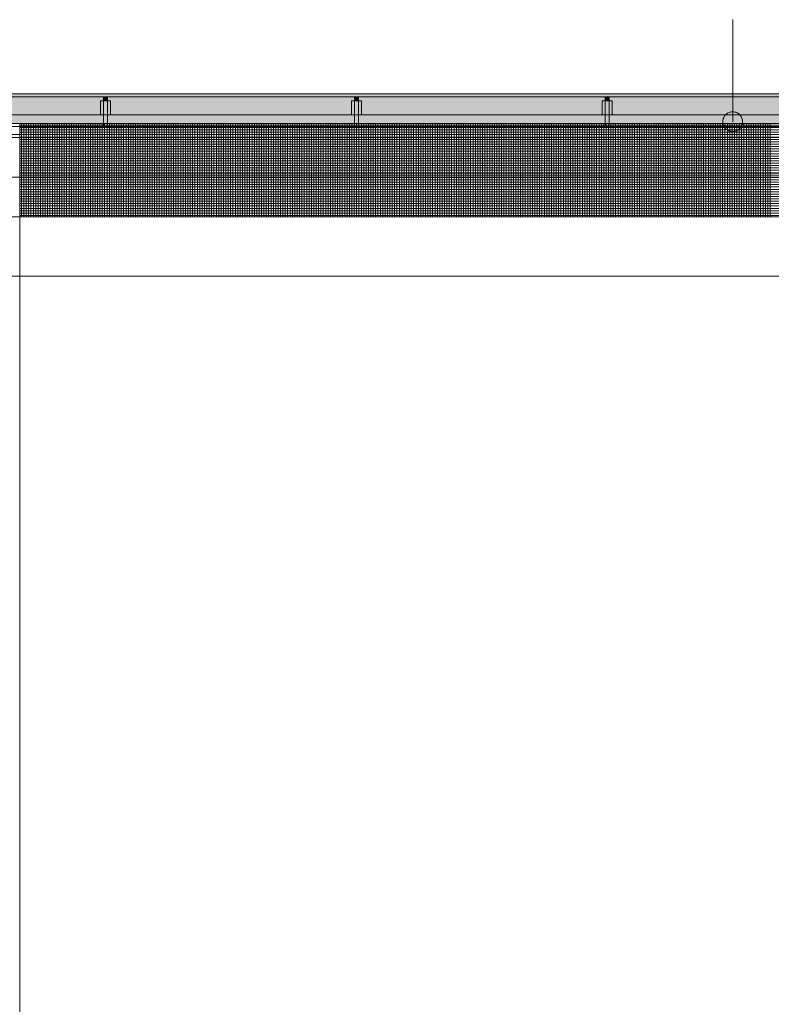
# Model space of a CAD drawing. Extents: x -720 to 300, y 62 to 1112.
# Tile 40 of 50: x -450 to -374, y 916 to 1016. Entities that reach past the tile are written whole.
import ezdxf
from ezdxf.lldxf.tags import DXFTag

# ---------------------------------------------------------------- set-up
doc = ezdxf.new("R2010")
doc.units = 0
doc.layers.get('0').update_dxf_attribs({"lineweight": 13})
for name, color, linetype, lineweight, true_color in [('30 -36 Dächer- 3 Dachbeläge', 9, 'Continuous', 15, 0x808080), ('30 -36 Dächer- 4 Dachbekleidungen', 9, 'Continuous', 9, 0x808080), ('60- 61 allgemeine Ausstattung- 4 Terrassen', 9, 'Continuous', 9, 0x808080), ('70 -72 Beschriftung- 1 Beschriftung allgemein', 7, 'Continuous', 9, 0xff6633)]:
    doc.layers.add(name, color=color, linetype=linetype, lineweight=lineweight, true_color=true_color)
doc.layers.add('40 -41 Abwasser_Wasser_Gas- 2 Wasser-1', color=7, linetype='Continuous', lineweight=15)
doc.layers.add('70 -71 Achsen- 1 Gebäudeachsen', color=7, linetype='STRICHPUNKT2-A06DNB31MF', lineweight=18)
tags = doc.linetypes.add('STRICHPUNKT2-A06DNB31MF', pattern=[12.7, 6.35, -3.175, 0, -3.175]).pattern_tags.tags
tags[10:11] = [DXFTag(74, 4), DXFTag(75, 0), DXFTag(340, '0'), DXFTag(46, 0.0), DXFTag(50, 0.0), DXFTag(44, 0.0), DXFTag(45, 0.0)]
tags[8:9] = [DXFTag(74, 4), DXFTag(75, 0), DXFTag(340, '0'), DXFTag(46, 0.0), DXFTag(50, 0.0), DXFTag(44, 0.0), DXFTag(45, 0.0)]
tags[6:7] = [DXFTag(74, 4), DXFTag(75, 0), DXFTag(340, '0'), DXFTag(46, 0.0), DXFTag(50, 0.0), DXFTag(44, 0.0), DXFTag(45, 0.0)]
tags[4:5] = [DXFTag(74, 4), DXFTag(75, 0), DXFTag(340, '0'), DXFTag(46, 0.0), DXFTag(50, 0.0), DXFTag(44, 0.0), DXFTag(45, 0.0)]

# ---------------------------------------------------------------- blocks, each defined once
blk = doc.blocks.new('Referenz-A06DNB32MF')
at = {"layer": '30 -36 Dächer- 3 Dachbeläge', "color": 0, "linetype": 'Continuous', "ltscale": 0.15}
for p, q in [((76.349, 1008.312), (-682.362, 1008.312)), ((-682.362, 1005.312), (76.349, 1005.312))]:
    blk.add_line(p, q, dxfattribs=at)
at = {"layer": '30 -36 Dächer- 3 Dachbeläge', "color": 0, "lineweight": 9}
for p, q in [((-441.888, 1007.612), (-441.888, 1008.012)), ((-441.488, 1008.012), (-441.488, 1007.612)), ((-416.554, 1007.612), (-416.554, 1008.012)), ((-416.154, 1008.012), (-416.154, 1007.612)), ((-391.221, 1007.612), (-391.221, 1008.012)), ((-390.821, 1008.012), (-390.821, 1007.612)), ((-441.488, 1007.612), (-441.888, 1007.612)), ((-416.154, 1007.612), (-416.554, 1007.612)), ((-390.821, 1007.612), (-391.221, 1007.612))]:
    blk.add_line(p, q, dxfattribs=at)
at = {"layer": '30 -36 Dächer- 3 Dachbeläge', "color": 0, "lineweight": 0}
for points in [[(76.349, 1005.796), (-682.362, 1007.285), (-682.362, 1008.312)], [(76.349, 1005.796), (-682.362, 1008.312), (76.349, 1008.312)], [(-441.888, 1007.612), (-441.488, 1007.612), (-441.888, 1008.012)], [(-441.888, 1008.012), (-441.488, 1007.612), (-441.488, 1008.012)], [(-416.554, 1007.612), (-416.154, 1007.612), (-416.554, 1008.012)], [(-416.554, 1008.012), (-416.154, 1007.612), (-416.154, 1008.012)], [(-391.221, 1007.612), (-390.821, 1007.612), (-391.221, 1008.012)], [(-391.221, 1008.012), (-390.821, 1007.612), (-390.821, 1008.012)], [(-682.362, 1007.285), (76.349, 1005.796), (76.349, 1005.312)], [(-682.362, 1007.285), (76.349, 1005.312), (-682.362, 1005.312)]]:
    blk.add_solid(points, dxfattribs=at)
at = {"layer": '30 -36 Dächer- 4 Dachbekleidungen', "color": 0, "linetype": 'Continuous', "ltscale": 0.13}
for p, q in [((76.349, 1008.012), (-682.362, 1008.012)), ((-442.188, 1006.212), (-442.188, 1007.612)), ((-442.188, 1007.612), (-441.888, 1007.612)), ((-441.488, 1007.612), (-441.888, 1007.612)), ((-441.888, 1007.612), (-441.888, 1006.212)), ((-441.488, 1006.212), (-441.488, 1007.612)), ((-441.188, 1007.612), (-441.488, 1007.612)), ((-441.188, 1006.212), (-441.188, 1007.612)), ((-416.854, 1006.212), (-416.854, 1007.612)), ((-416.854, 1007.612), (-416.554, 1007.612)), ((-416.154, 1007.612), (-416.554, 1007.612)), ((-416.554, 1007.612), (-416.554, 1006.212)), ((-416.154, 1006.212), (-416.154, 1007.612)), ((-415.854, 1007.612), (-416.154, 1007.612)), ((-415.854, 1006.212), (-415.854, 1007.612)), ((-391.521, 1006.212), (-391.521, 1007.612)), ((-391.521, 1007.612), (-391.221, 1007.612)), ((-390.821, 1007.612), (-391.221, 1007.612)), ((-391.221, 1007.612), (-391.221, 1006.212)), ((-390.821, 1006.212), (-390.821, 1007.612)), ((-390.521, 1007.612), (-390.821, 1007.612)), ((-390.521, 1006.212), (-390.521, 1007.612)), ((-682.362, 1006.212), (76.349, 1006.212)), ((-441.888, 1005.012), (-441.888, 1006.212)), ((-441.488, 1006.212), (-441.488, 1005.012)), ((-416.554, 1005.012), (-416.554, 1006.212)), ((-416.154, 1006.212), (-416.154, 1005.012)), ((-391.221, 1005.012), (-391.221, 1006.212)), ((-390.821, 1006.212), (-390.821, 1005.012)), ((76.349, 1005.012), (-682.362, 1005.012)), ((-441.488, 1005.012), (-441.888, 1005.012)), ((-416.154, 1005.012), (-416.554, 1005.012)), ((-390.821, 1005.012), (-391.221, 1005.012)), ((-682.362, 1004.212), (76.349, 1004.212))]:
    blk.add_line(p, q, dxfattribs=at)
at = {"layer": '40 -41 Abwasser_Wasser_Gas- 2 Wasser-1', "color": 0, "linetype": 'Continuous', "ltscale": 0.15}
for p, q in [((-379.346, 1005.643), (-379.328, 1005.739)), ((-379.328, 1005.739), (-379.301, 1005.834)), ((-379.301, 1005.834), (-379.265, 1005.925)), ((-379.265, 1005.925), (-379.22, 1006.012)), ((-379.22, 1006.012), (-379.167, 1006.095)), ((-379.167, 1006.095), (-379.106, 1006.171)), ((-379.106, 1006.171), (-379.038, 1006.242)), ((-379.038, 1006.242), (-378.963, 1006.305)), ((-378.963, 1006.305), (-378.882, 1006.361)), ((-378.882, 1006.361), (-378.797, 1006.409)), ((-378.797, 1006.409), (-378.707, 1006.448)), ((-378.707, 1006.448), (-378.613, 1006.478)), ((-378.613, 1006.478), (-378.517, 1006.499)), ((-378.517, 1006.499), (-378.42, 1006.51)), ((-378.42, 1006.51), (-378.322, 1006.512)), ((-378.322, 1006.512), (-378.224, 1006.504)), ((-378.224, 1006.504), (-378.127, 1006.486)), ((-378.127, 1006.486), (-378.033, 1006.459)), ((-378.033, 1006.459), (-377.942, 1006.423)), ((-377.942, 1006.423), (-377.854, 1006.378)), ((-377.854, 1006.378), (-377.772, 1006.325)), ((-377.772, 1006.325), (-377.695, 1006.264)), ((-377.695, 1006.264), (-377.624, 1006.196)), ((-377.624, 1006.196), (-377.561, 1006.121)), ((-377.561, 1006.121), (-377.505, 1006.04)), ((-377.505, 1006.04), (-377.457, 1005.954)), ((-377.457, 1005.954), (-377.418, 1005.864)), ((-377.418, 1005.864), (-377.388, 1005.771)), ((-377.388, 1005.771), (-377.368, 1005.675)), ((-377.368, 1005.675), (-377.356, 1005.577)), ((-379.354, 1005.545), (-379.346, 1005.643)), ((-379.352, 1005.447), (-379.354, 1005.545)), ((-379.341, 1005.349), (-379.352, 1005.447)), ((-379.32, 1005.253), (-379.341, 1005.349)), ((-379.29, 1005.16), (-379.32, 1005.253)), ((-379.251, 1005.07), (-379.29, 1005.16)), ((-379.204, 1004.984), (-379.251, 1005.07)), ((-379.148, 1004.903), (-379.204, 1004.984)), ((-379.084, 1004.828), (-379.148, 1004.903)), ((-379.014, 1004.76), (-379.084, 1004.828)), ((-378.937, 1004.699), (-379.014, 1004.76)), ((-378.854, 1004.646), (-378.937, 1004.699)), ((-377.746, 1004.719), (-377.826, 1004.663)), ((-377.671, 1004.782), (-377.746, 1004.719)), ((-377.602, 1004.853), (-377.671, 1004.782)), ((-377.541, 1004.93), (-377.602, 1004.853)), ((-377.488, 1005.012), (-377.541, 1004.93)), ((-377.443, 1005.099), (-377.488, 1005.012)), ((-377.407, 1005.191), (-377.443, 1005.099)), ((-377.38, 1005.285), (-377.407, 1005.191)), ((-377.363, 1005.382), (-377.38, 1005.285)), ((-377.355, 1005.479), (-377.363, 1005.382)), ((-377.356, 1005.577), (-377.355, 1005.479)), ((-378.767, 1004.601), (-378.854, 1004.646)), ((-378.676, 1004.565), (-378.767, 1004.601)), ((-378.581, 1004.538), (-378.676, 1004.565)), ((-378.485, 1004.521), (-378.581, 1004.538)), ((-378.387, 1004.513), (-378.485, 1004.521)), ((-378.289, 1004.514), (-378.387, 1004.513)), ((-378.191, 1004.525), (-378.289, 1004.514)), ((-378.095, 1004.546), (-378.191, 1004.525)), ((-378.002, 1004.576), (-378.095, 1004.546)), ((-377.912, 1004.615), (-378.002, 1004.576)), ((-377.826, 1004.663), (-377.912, 1004.615))]:
    blk.add_line(p, q, dxfattribs=at)
at = {"layer": '40 -41 Abwasser_Wasser_Gas- 2 Wasser-1', "color": 0, "linetype": 'Continuous', "lineweight": 9, "ltscale": 0.13}
for p, q in [((-682.362, 995.912), (76.349, 995.912)), ((76.349, 989.912), (-682.362, 989.912))]:
    blk.add_line(p, q, dxfattribs=at)
at = {"layer": '60- 61 allgemeine Ausstattung- 4 Terrassen', "color": 0}
for p, q in [((-450.354, 1005.312), (-306.354, 1005.312)), ((-450.354, 995.912), (-450.354, 1005.312)), ((-450.354, 1005.162), (-306.354, 1005.162)), ((-450.354, 1004.922), (-306.354, 1004.922)), ((-450.354, 1004.682), (-306.354, 1004.682)), ((-450.174, 995.912), (-450.174, 1005.312)), ((-449.934, 995.912), (-449.934, 1005.312)), ((-449.694, 995.912), (-449.694, 1005.312)), ((-449.454, 995.912), (-449.454, 1005.312)), ((-449.214, 995.912), (-449.214, 1005.312)), ((-448.974, 995.912), (-448.974, 1005.312)), ((-448.734, 995.912), (-448.734, 1005.312)), ((-448.494, 995.912), (-448.494, 1005.312)), ((-448.254, 995.912), (-448.254, 1005.312)), ((-448.014, 995.912), (-448.014, 1005.312)), ((-447.774, 995.912), (-447.774, 1005.312)), ((-447.534, 995.912), (-447.534, 1005.312)), ((-447.294, 995.912), (-447.294, 1005.312)), ((-447.054, 995.912), (-447.054, 1005.312)), ((-446.814, 995.912), (-446.814, 1005.312)), ((-446.574, 995.912), (-446.574, 1005.312)), ((-446.334, 995.912), (-446.334, 1005.312)), ((-446.094, 995.912), (-446.094, 1005.312)), ((-445.854, 995.912), (-445.854, 1005.312)), ((-445.614, 995.912), (-445.614, 1005.312)), ((-445.374, 995.912), (-445.374, 1005.312)), ((-445.134, 995.912), (-445.134, 1005.312)), ((-444.894, 995.912), (-444.894, 1005.312)), ((-444.654, 995.912), (-444.654, 1005.312)), ((-444.414, 995.912), (-444.414, 1005.312)), ((-444.174, 995.912), (-444.174, 1005.312)), ((-443.934, 995.912), (-443.934, 1005.312)), ((-443.694, 995.912), (-443.694, 1005.312)), ((-443.454, 995.912), (-443.454, 1005.312)), ((-443.214, 995.912), (-443.214, 1005.312)), ((-442.974, 995.912), (-442.974, 1005.312)), ((-442.734, 995.912), (-442.734, 1005.312)), ((-442.494, 995.912), (-442.494, 1005.312)), ((-442.254, 995.912), (-442.254, 1005.312)), ((-442.014, 995.912), (-442.014, 1005.312)), ((-441.774, 995.912), (-441.774, 1005.312)), ((-441.534, 995.912), (-441.534, 1005.312)), ((-441.294, 995.912), (-441.294, 1005.312)), ((-441.054, 995.912), (-441.054, 1005.312)), ((-440.814, 995.912), (-440.814, 1005.312)), ((-440.574, 995.912), (-440.574, 1005.312)), ((-440.334, 995.912), (-440.334, 1005.312)), ((-440.094, 995.912), (-440.094, 1005.312)), ((-439.854, 995.912), (-439.854, 1005.312)), ((-439.614, 995.912), (-439.614, 1005.312)), ((-439.374, 995.912), (-439.374, 1005.312)), ((-439.134, 995.912), (-439.134, 1005.312)), ((-438.894, 995.912), (-438.894, 1005.312)), ((-438.654, 995.912), (-438.654, 1005.312)), ((-438.414, 995.912), (-438.414, 1005.312)), ((-438.174, 995.912), (-438.174, 1005.312)), ((-437.934, 995.912), (-437.934, 1005.312)), ((-437.694, 995.912), (-437.694, 1005.312)), ((-437.454, 995.912), (-437.454, 1005.312)), ((-437.214, 995.912), (-437.214, 1005.312)), ((-436.974, 995.912), (-436.974, 1005.312)), ((-436.734, 995.912), (-436.734, 1005.312)), ((-436.494, 995.912), (-436.494, 1005.312)), ((-436.254, 995.912), (-436.254, 1005.312)), ((-436.014, 995.912), (-436.014, 1005.312)), ((-435.774, 995.912), (-435.774, 1005.312)), ((-435.534, 995.912), (-435.534, 1005.312)), ((-435.294, 995.912), (-435.294, 1005.312)), ((-435.054, 995.912), (-435.054, 1005.312)), ((-434.814, 995.912), (-434.814, 1005.312)), ((-434.574, 995.912), (-434.574, 1005.312)), ((-434.334, 995.912), (-434.334, 1005.312)), ((-434.094, 995.912), (-434.094, 1005.312)), ((-433.854, 995.912), (-433.854, 1005.312)), ((-433.614, 995.912), (-433.614, 1005.312)), ((-433.374, 995.912), (-433.374, 1005.312)), ((-433.134, 995.912), (-433.134, 1005.312)), ((-432.894, 995.912), (-432.894, 1005.312)), ((-432.654, 995.912), (-432.654, 1005.312)), ((-432.414, 995.912), (-432.414, 1005.312)), ((-432.174, 995.912), (-432.174, 1005.312)), ((-431.934, 995.912), (-431.934, 1005.312)), ((-431.694, 995.912), (-431.694, 1005.312)), ((-431.454, 995.912), (-431.454, 1005.312)), ((-431.214, 995.912), (-431.214, 1005.312)), ((-430.974, 995.912), (-430.974, 1005.312)), ((-430.734, 995.912), (-430.734, 1005.312)), ((-430.494, 995.912), (-430.494, 1005.312)), ((-430.254, 995.912), (-430.254, 1005.312)), ((-430.014, 995.912), (-430.014, 1005.312)), ((-429.774, 995.912), (-429.774, 1005.312)), ((-429.534, 995.912), (-429.534, 1005.312)), ((-429.294, 995.912), (-429.294, 1005.312)), ((-429.054, 995.912), (-429.054, 1005.312)), ((-428.814, 995.912), (-428.814, 1005.312)), ((-428.574, 995.912), (-428.574, 1005.312)), ((-428.334, 995.912), (-428.334, 1005.312)), ((-428.094, 995.912), (-428.094, 1005.312)), ((-427.854, 995.912), (-427.854, 1005.312)), ((-427.614, 995.912), (-427.614, 1005.312)), ((-427.374, 995.912), (-427.374, 1005.312)), ((-427.134, 995.912), (-427.134, 1005.312)), ((-426.894, 995.912), (-426.894, 1005.312)), ((-426.654, 995.912), (-426.654, 1005.312)), ((-426.414, 995.912), (-426.414, 1005.312)), ((-426.174, 995.912), (-426.174, 1005.312)), ((-425.934, 995.912), (-425.934, 1005.312)), ((-425.694, 995.912), (-425.694, 1005.312)), ((-425.454, 995.912), (-425.454, 1005.312)), ((-425.214, 995.912), (-425.214, 1005.312)), ((-424.974, 995.912), (-424.974, 1005.312)), ((-424.734, 995.912), (-424.734, 1005.312)), ((-424.494, 995.912), (-424.494, 1005.312)), ((-424.254, 995.912), (-424.254, 1005.312)), ((-424.014, 995.912), (-424.014, 1005.312)), ((-423.774, 995.912), (-423.774, 1005.312)), ((-423.534, 995.912), (-423.534, 1005.312)), ((-423.294, 995.912), (-423.294, 1005.312)), ((-423.054, 995.912), (-423.054, 1005.312)), ((-422.814, 995.912), (-422.814, 1005.312)), ((-422.574, 995.912), (-422.574, 1005.312)), ((-422.334, 995.912), (-422.334, 1005.312)), ((-422.094, 995.912), (-422.094, 1005.312)), ((-421.854, 995.912), (-421.854, 1005.312)), ((-421.614, 995.912), (-421.614, 1005.312)), ((-421.374, 995.912), (-421.374, 1005.312)), ((-421.134, 995.912), (-421.134, 1005.312)), ((-420.894, 995.912), (-420.894, 1005.312)), ((-420.654, 995.912), (-420.654, 1005.312)), ((-420.414, 995.912), (-420.414, 1005.312)), ((-420.174, 995.912), (-420.174, 1005.312)), ((-419.934, 995.912), (-419.934, 1005.312)), ((-419.694, 995.912), (-419.694, 1005.312)), ((-419.454, 995.912), (-419.454, 1005.312)), ((-419.214, 995.912), (-419.214, 1005.312)), ((-418.974, 995.912), (-418.974, 1005.312)), ((-418.734, 995.912), (-418.734, 1005.312)), ((-418.494, 995.912), (-418.494, 1005.312)), ((-418.254, 995.912), (-418.254, 1005.312)), ((-418.014, 995.912), (-418.014, 1005.312)), ((-417.774, 995.912), (-417.774, 1005.312)), ((-417.534, 995.912), (-417.534, 1005.312)), ((-417.294, 995.912), (-417.294, 1005.312)), ((-417.054, 995.912), (-417.054, 1005.312)), ((-416.814, 995.912), (-416.814, 1005.312)), ((-416.574, 995.912), (-416.574, 1005.312)), ((-416.334, 995.912), (-416.334, 1005.312)), ((-416.094, 995.912), (-416.094, 1005.312)), ((-415.854, 995.912), (-415.854, 1005.312)), ((-415.614, 995.912), (-415.614, 1005.312)), ((-415.374, 995.912), (-415.374, 1005.312)), ((-415.134, 995.912), (-415.134, 1005.312)), ((-414.894, 995.912), (-414.894, 1005.312)), ((-414.654, 995.912), (-414.654, 1005.312)), ((-414.414, 995.912), (-414.414, 1005.312)), ((-414.174, 995.912), (-414.174, 1005.312)), ((-413.934, 995.912), (-413.934, 1005.312)), ((-413.694, 995.912), (-413.694, 1005.312)), ((-413.454, 995.912), (-413.454, 1005.312)), ((-413.214, 995.912), (-413.214, 1005.312)), ((-412.974, 995.912), (-412.974, 1005.312)), ((-412.734, 995.912), (-412.734, 1005.312)), ((-412.494, 995.912), (-412.494, 1005.312)), ((-412.254, 995.912), (-412.254, 1005.312)), ((-412.014, 995.912), (-412.014, 1005.312)), ((-411.774, 995.912), (-411.774, 1005.312)), ((-411.534, 995.912), (-411.534, 1005.312)), ((-411.294, 995.912), (-411.294, 1005.312)), ((-411.054, 995.912), (-411.054, 1005.312)), ((-410.814, 995.912), (-410.814, 1005.312)), ((-410.574, 995.912), (-410.574, 1005.312)), ((-410.334, 995.912), (-410.334, 1005.312)), ((-410.094, 995.912), (-410.094, 1005.312)), ((-409.854, 995.912), (-409.854, 1005.312)), ((-409.614, 995.912), (-409.614, 1005.312)), ((-409.374, 995.912), (-409.374, 1005.312)), ((-409.134, 995.912), (-409.134, 1005.312)), ((-408.894, 995.912), (-408.894, 1005.312)), ((-408.654, 995.912), (-408.654, 1005.312)), ((-408.414, 995.912), (-408.414, 1005.312)), ((-408.174, 995.912), (-408.174, 1005.312)), ((-407.934, 995.912), (-407.934, 1005.312)), ((-407.694, 995.912), (-407.694, 1005.312)), ((-407.454, 995.912), (-407.454, 1005.312)), ((-407.214, 995.912), (-407.214, 1005.312)), ((-406.974, 995.912), (-406.974, 1005.312)), ((-406.734, 995.912), (-406.734, 1005.312)), ((-406.494, 995.912), (-406.494, 1005.312)), ((-406.254, 995.912), (-406.254, 1005.312)), ((-406.014, 995.912), (-406.014, 1005.312)), ((-405.774, 995.912), (-405.774, 1005.312)), ((-405.534, 995.912), (-405.534, 1005.312)), ((-405.294, 995.912), (-405.294, 1005.312)), ((-405.054, 995.912), (-405.054, 1005.312)), ((-404.814, 995.912), (-404.814, 1005.312)), ((-404.574, 995.912), (-404.574, 1005.312)), ((-404.334, 995.912), (-404.334, 1005.312)), ((-404.094, 995.912), (-404.094, 1005.312)), ((-403.854, 995.912), (-403.854, 1005.312)), ((-403.614, 995.912), (-403.614, 1005.312)), ((-403.374, 995.912), (-403.374, 1005.312)), ((-403.134, 995.912), (-403.134, 1005.312)), ((-402.894, 995.912), (-402.894, 1005.312)), ((-402.654, 995.912), (-402.654, 1005.312)), ((-402.414, 995.912), (-402.414, 1005.312)), ((-402.174, 995.912), (-402.174, 1005.312)), ((-401.934, 995.912), (-401.934, 1005.312)), ((-401.694, 995.912), (-401.694, 1005.312)), ((-401.454, 995.912), (-401.454, 1005.312)), ((-401.214, 995.912), (-401.214, 1005.312)), ((-400.974, 995.912), (-400.974, 1005.312)), ((-400.734, 995.912), (-400.734, 1005.312)), ((-400.494, 995.912), (-400.494, 1005.312)), ((-400.254, 995.912), (-400.254, 1005.312)), ((-400.014, 995.912), (-400.014, 1005.312)), ((-399.774, 995.912), (-399.774, 1005.312)), ((-399.534, 995.912), (-399.534, 1005.312)), ((-399.294, 995.912), (-399.294, 1005.312)), ((-399.054, 995.912), (-399.054, 1005.312)), ((-398.814, 995.912), (-398.814, 1005.312)), ((-398.574, 995.912), (-398.574, 1005.312)), ((-398.334, 995.912), (-398.334, 1005.312)), ((-398.094, 995.912), (-398.094, 1005.312)), ((-397.854, 995.912), (-397.854, 1005.312)), ((-397.614, 995.912), (-397.614, 1005.312)), ((-397.374, 995.912), (-397.374, 1005.312)), ((-397.134, 995.912), (-397.134, 1005.312)), ((-396.894, 995.912), (-396.894, 1005.312)), ((-396.654, 995.912), (-396.654, 1005.312)), ((-396.414, 995.912), (-396.414, 1005.312)), ((-396.174, 995.912), (-396.174, 1005.312)), ((-395.934, 995.912), (-395.934, 1005.312)), ((-395.694, 995.912), (-395.694, 1005.312)), ((-395.454, 995.912), (-395.454, 1005.312)), ((-395.214, 995.912), (-395.214, 1005.312)), ((-394.974, 995.912), (-394.974, 1005.312)), ((-394.734, 995.912), (-394.734, 1005.312)), ((-394.494, 995.912), (-394.494, 1005.312)), ((-394.254, 995.912), (-394.254, 1005.312)), ((-394.014, 995.912), (-394.014, 1005.312)), ((-393.774, 995.912), (-393.774, 1005.312)), ((-393.534, 995.912), (-393.534, 1005.312)), ((-393.294, 995.912), (-393.294, 1005.312)), ((-393.054, 995.912), (-393.054, 1005.312)), ((-392.814, 995.912), (-392.814, 1005.312)), ((-392.574, 995.912), (-392.574, 1005.312)), ((-392.334, 995.912), (-392.334, 1005.312)), ((-392.094, 995.912), (-392.094, 1005.312)), ((-391.854, 995.912), (-391.854, 1005.312)), ((-391.614, 995.912), (-391.614, 1005.312)), ((-391.374, 995.912), (-391.374, 1005.312)), ((-391.134, 995.912), (-391.134, 1005.312)), ((-390.894, 995.912), (-390.894, 1005.312)), ((-390.654, 995.912), (-390.654, 1005.312)), ((-390.414, 995.912), (-390.414, 1005.312)), ((-390.174, 995.912), (-390.174, 1005.312)), ((-389.934, 995.912), (-389.934, 1005.312)), ((-389.694, 995.912), (-389.694, 1005.312)), ((-389.454, 995.912), (-389.454, 1005.312)), ((-389.214, 995.912), (-389.214, 1005.312)), ((-388.974, 995.912), (-388.974, 1005.312)), ((-388.734, 995.912), (-388.734, 1005.312)), ((-388.494, 995.912), (-388.494, 1005.312)), ((-388.254, 995.912), (-388.254, 1005.312)), ((-388.014, 995.912), (-388.014, 1005.312)), ((-387.774, 995.912), (-387.774, 1005.312)), ((-387.534, 995.912), (-387.534, 1005.312)), ((-387.294, 995.912), (-387.294, 1005.312)), ((-387.054, 995.912), (-387.054, 1005.312)), ((-386.814, 995.912), (-386.814, 1005.312)), ((-386.574, 995.912), (-386.574, 1005.312)), ((-386.334, 995.912), (-386.334, 1005.312)), ((-386.094, 995.912), (-386.094, 1005.312)), ((-385.854, 995.912), (-385.854, 1005.312)), ((-385.614, 995.912), (-385.614, 1005.312)), ((-385.374, 995.912), (-385.374, 1005.312)), ((-385.134, 995.912), (-385.134, 1005.312)), ((-384.894, 995.912), (-384.894, 1005.312)), ((-384.654, 995.912), (-384.654, 1005.312)), ((-384.414, 995.912), (-384.414, 1005.312)), ((-384.174, 995.912), (-384.174, 1005.312)), ((-383.934, 995.912), (-383.934, 1005.312)), ((-383.694, 995.912), (-383.694, 1005.312)), ((-383.454, 995.912), (-383.454, 1005.312)), ((-383.214, 995.912), (-383.214, 1005.312)), ((-382.974, 995.912), (-382.974, 1005.312)), ((-382.734, 995.912), (-382.734, 1005.312)), ((-382.494, 995.912), (-382.494, 1005.312)), ((-382.254, 995.912), (-382.254, 1005.312)), ((-382.014, 995.912), (-382.014, 1005.312)), ((-381.774, 995.912), (-381.774, 1005.312)), ((-381.534, 995.912), (-381.534, 1005.312)), ((-381.294, 995.912), (-381.294, 1005.312)), ((-381.054, 995.912), (-381.054, 1005.312)), ((-380.814, 995.912), (-380.814, 1005.312)), ((-380.574, 995.912), (-380.574, 1005.312)), ((-380.334, 995.912), (-380.334, 1005.312)), ((-380.094, 995.912), (-380.094, 1005.312)), ((-379.854, 995.912), (-379.854, 1005.312)), ((-379.614, 995.912), (-379.614, 1005.312)), ((-379.374, 995.912), (-379.374, 1005.312)), ((-379.134, 995.912), (-379.134, 1005.312)), ((-378.894, 995.912), (-378.894, 1005.312)), ((-378.654, 995.912), (-378.654, 1005.312)), ((-378.414, 995.912), (-378.414, 1005.312)), ((-378.174, 995.912), (-378.174, 1005.312)), ((-377.934, 995.912), (-377.934, 1005.312)), ((-377.694, 995.912), (-377.694, 1005.312)), ((-377.454, 995.912), (-377.454, 1005.312)), ((-377.214, 995.912), (-377.214, 1005.312)), ((-376.974, 995.912), (-376.974, 1005.312)), ((-376.734, 995.912), (-376.734, 1005.312)), ((-376.494, 995.912), (-376.494, 1005.312)), ((-376.254, 995.912), (-376.254, 1005.312)), ((-376.014, 995.912), (-376.014, 1005.312)), ((-375.774, 995.912), (-375.774, 1005.312)), ((-375.534, 995.912), (-375.534, 1005.312)), ((-375.294, 995.912), (-375.294, 1005.312)), ((-375.054, 995.912), (-375.054, 1005.312)), ((-374.814, 995.912), (-374.814, 1005.312)), ((-374.574, 995.912), (-374.574, 1005.312)), ((-450.354, 1004.442), (-306.354, 1004.442)), ((-450.354, 1004.202), (-306.354, 1004.202)), ((-450.354, 1003.962), (-306.354, 1003.962)), ((-450.354, 1003.722), (-306.354, 1003.722)), ((-450.354, 1003.482), (-306.354, 1003.482)), ((-450.354, 1003.242), (-306.354, 1003.242)), ((-450.354, 1003.002), (-306.354, 1003.002)), ((-450.354, 1002.762), (-306.354, 1002.762)), ((-450.354, 1002.522), (-306.354, 1002.522)), ((-450.354, 1002.282), (-306.354, 1002.282)), ((-450.354, 1002.042), (-306.354, 1002.042)), ((-450.354, 1001.802), (-306.354, 1001.802)), ((-450.354, 1001.562), (-306.354, 1001.562)), ((-450.354, 1001.322), (-306.354, 1001.322)), ((-450.354, 1001.082), (-306.354, 1001.082)), ((-450.354, 1000.842), (-306.354, 1000.842)), ((-450.354, 1000.602), (-306.354, 1000.602)), ((-450.354, 1000.362), (-306.354, 1000.362)), ((-450.354, 1000.122), (-306.354, 1000.122)), ((-450.354, 999.882), (-306.354, 999.882)), ((-450.354, 999.642), (-306.354, 999.642)), ((-450.354, 999.402), (-306.354, 999.402)), ((-450.354, 999.162), (-306.354, 999.162)), ((-450.354, 998.922), (-306.354, 998.922)), ((-450.354, 998.682), (-306.354, 998.682)), ((-450.354, 998.442), (-306.354, 998.442)), ((-450.354, 998.202), (-306.354, 998.202)), ((-450.354, 997.962), (-306.354, 997.962)), ((-450.354, 997.722), (-306.354, 997.722)), ((-450.354, 997.482), (-306.354, 997.482)), ((-450.354, 997.242), (-306.354, 997.242)), ((-450.354, 997.002), (-306.354, 997.002)), ((-450.354, 996.762), (-306.354, 996.762)), ((-450.354, 996.522), (-306.354, 996.522)), ((-450.354, 996.282), (-306.354, 996.282)), ((-450.354, 996.042), (-306.354, 996.042)), ((-306.354, 995.912), (-450.354, 995.912))]:
    blk.add_line(p, q, dxfattribs=at)
at = {"layer": '60- 61 allgemeine Ausstattung- 4 Terrassen', "color": 0, "linetype": 'Continuous', "ltscale": 0.13}
for p, q in [((-458.354, 1003.912), (-450.354, 1003.912)), ((-450.354, 1003.912), (-450.354, 770.912)), ((-450.354, 1003.912), (-306.354, 1003.912)), ((-450.354, 1000.312), (-450.354, 1003.912)), ((-306.354, 1000.312), (-450.354, 1000.312))]:
    blk.add_line(p, q, dxfattribs=at)
at = {"layer": '70 -71 Achsen- 1 Gebäudeachsen', "color": 0, "linetype": 'STRICHPUNKT2-A06DNB31MF', "ltscale": 0.18}
blk.add_line((-682.362, 999.912), (76.349, 999.912), dxfattribs=at)
at = {"layer": '70 -72 Beschriftung- 1 Beschriftung allgemein', "color": 0, "linetype": 'Continuous', "lineweight": 5, "ltscale": 0.13}
for p, q in [((-378.37, 1015.744), (-378.354, 1015.804)), ((-378.338, 1015.744), (-378.37, 1015.744)), ((-378.354, 1015.804), (-378.338, 1015.744))]:
    blk.add_line(p, q, dxfattribs=at)
at = {"layer": '70 -72 Beschriftung- 1 Beschriftung allgemein', "color": 0, "linetype": 'Continuous', "ltscale": 0.13}
blk.add_line((-378.354, 1005.512), (-378.354, 1015.804), dxfattribs=at)
at = {"layer": '70 -72 Beschriftung- 1 Beschriftung allgemein', "color": 0, "lineweight": 0}
for points in [[(-378.354, 1015.744), (-378.37, 1015.744), (-378.354, 1015.804)], [(-378.354, 1015.744), (-378.354, 1015.804), (-378.338, 1015.744)]]:
    blk.add_solid(points, dxfattribs=at)

msp = doc.modelspace()

# ---------------------------------------------------------------- block references
at = {"color": 8, "lineweight": 13, "ltscale": 0.13, "true_color": 0x808080}
msp.add_blockref('Referenz-A06DNB32MF', (0, 0), dxfattribs=at)

doc.saveas('drawing.dxf')
